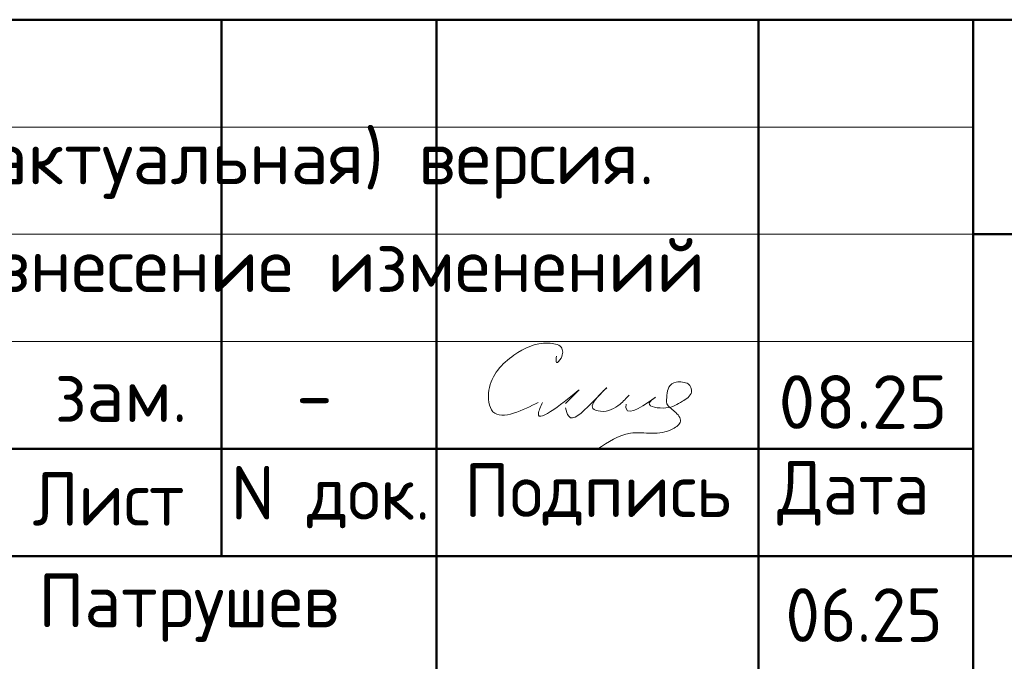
# Model space of a CAD drawing. Header units: millimetres. Extents: x 0 to 50400, y 0 to 35640.
# Tile 5 of 8: x 30071 to 35573, y 3613 to 7200. Entities that reach past the tile are written whole.
import ezdxf

# ---------------------------------------------------------------- set-up
doc = ezdxf.new("R2010")
doc.units = ezdxf.units.MM
doc.layers.add('Standard', color=7, linetype='Continuous', lineweight=25)
doc.styles.add('ISOCPEUR', font='txt')

msp = doc.modelspace()

# ---------------------------------------------------------------- linework, layer by layer
at = {"layer": 'Standard', "color": 7, "linetype": 'Continuous', "lineweight": 50, "transparency": 33554687}
for p, q in [((27600, 7200), (49800, 7200)), ((31200, 4200), (31200, 7200)), ((32400, 600), (32400, 7200)), ((34200, 600), (34200, 7200)), ((35400, 600), (35400, 7200)), ((35400, 6000), (49800, 6000)), ((27600, 4800), (35400, 4800)), ((27600, 4800), (35400, 4800)), ((27600, 4200), (35400, 4200)), ((27600, 4200), (35400, 4200)), ((35400, 4200), (49800, 4200))]:
    msp.add_line(p, q, dxfattribs=at)
at = {"layer": 'Standard', "color": 7, "linetype": 'Continuous', "lineweight": 13, "transparency": 33554687}
for p, q in [((27600, 6600), (35400, 6600)), ((27600, 6000), (35400, 6000)), ((27600, 5400), (35400, 5400))]:
    msp.add_line(p, q, dxfattribs=at)
at = {"layer": 'Standard', "color": 250, "linetype": 'Continuous', "lineweight": 18, "true_color": 0x2d2d2d, "transparency": 33554687}
for points, start_tangent, end_tangent in [([(33071, 5319.2), (33071, 5283.2), (33096.5, 5308.6), (33096.5, 5368.6), (33025.9, 5391.7), (32833.2, 5324.4), (32693.3, 5128.3), (32715.5, 5008.1), (32967.8, 5059.7)], (-0.002121, -0.014264), (0.012144, 0.006193)), ([(33623.2, 5089.1), (33589.3, 5055.2), (33682.7, 5029.7), (33774.2, 5066.9), (33825.1, 5117.8), (33807.5, 5163.6), (33775.5, 5173.7), (33739.5, 5173.7), (33698.9, 5145.4), (33688.2, 5100.4), (33688.2, 5052.4), (33730.7, 5010), (33763.6, 4954.9), (33721.2, 4912.5), (33603.5, 4888.2), (33483.5, 4888.2), (33301.6, 4800)], (-0.010143, -0.007596), (-0.008643, -0.005847)), ([(32991.8, 5059.7), (32969.7, 4997.6), (33197.2, 5130.3)], (-0.004545, -0.010871), (0.01343, 0.010823)), ([(33120.8, 5029.9), (33139, 4982.6), (33265.8, 5056.5), (33350.6, 5141.3), (33308.2, 5098.9), (33274.3, 5027.1), (33317.4, 5010.7), (33425.9, 5050.6), (33476.8, 5101.5)], (0.003, -0.011121), (0.006762, 0.007385)), ([(33476.8, 5101.5), (33474.3, 5098.8), (33437.2, 5060.6), (33412, 5039.7), (33389.6, 5025.8), (33368.5, 5016.7), (33347.9, 5011.7), (33327.2, 5010.2), (33306.3, 5012.2), (33289.6, 5016.8), (33279.6, 5022), (33274.4, 5026.9), (33271.7, 5032), (33270.8, 5038.1), (33272.1, 5046.6), (33277.5, 5059.1), (33290.3, 5078), (33317.9, 5109.2), (33350.7, 5141.4), (33351.8, 5142.2), (33351.8, 5142.2), (33351.8, 5142.2), (33351.8, 5142.2), (33351.8, 5142.2), (33351.2, 5141.5), (33297.3, 5087.6), (33221, 5013.5), (33192.9, 4990.3), (33175.2, 4979.5), (33163.3, 4975.1), (33154.8, 4974.3), (33148.3, 4975.7), (33142.6, 4979.1), (33137.1, 4985.1), (33130.8, 4997.5), (33120.8, 5029.9)], (-0.006753, -0.007375), (-0.00255, 0.009682)), ([(33197.2, 5130.3), (33120.8, 5053.9)], (-0.007071, -0.007071), (-0.007071, -0.007071)), ([(33459.8, 5050.6), (33459.8, 5026.6), (33623.2, 5089.1)], (-0.000563, -0.010819), (0.013445, 0.009544))]:
    msp.add_spline(points, degree=3, dxfattribs=dict(at, start_tangent=start_tangent, end_tangent=end_tangent))

# ---------------------------------------------------------------- texts
at = {"layer": 'Standard', "color": 7, "linetype": 'Continuous', "lineweight": 18, "transparency": 33554687, "insert": (19979.9, 6580), "char_height": 300, "width": 13865.25, "attachment_point": 1, "line_spacing_factor": 1.204819}
msp.add_mtext('\\A1;{\\fISOCPEUR|i0|b0;\\H300.000000;\\W1.000000;\\C7;В выделенной области представлена замененная ( актуальная) версия.}\\P{\\fISOCPEUR|i0|b0;\\H300.000000;\\W1.000000;\\C7;Содержание изменения см. в листе разрешения на внесение изменений}\\P', dxfattribs=at)
at = {"layer": 'Standard', "color": 7, "linetype": 'Continuous', "lineweight": 25, "transparency": 33554687, "char_height": 300, "style": 'ISOCPEUR'}
for s, insert, width, attachment_point in [('\\A1;{\\fISOCPEUR|i0|b0;\\H300.000000;\\W1.000000;\\C7;зам.}\\P', (30638.1, 5251.2), 904.091, 2), ('\\A1;{\\fISOCPEUR|i0|b0;\\H300.000000;\\W1.000000;\\C7;08.25}\\P', (34783.4, 5212.5), 1070.909, 2), ('\\A1;{\\fISOCPEUR|i0|b0;\\H300.000000;\\W1.000000;\\C7;-}\\P', (31718.1, 5251.2), 326.667, 2), ('\\W0.94;Лист', (30143, 4371.4), 1040.312, 7), ('\\W0.95;N док.', (31251, 4356.8), 1281.75, 7), ('\\W0.96;Подпись', (32555.3, 4371.4), 1613.136, 7), ('\\W0.94;Дата', (34305.2, 4371.4), 1161.283, 7), ('\\W0.97;Патрушев', (30175.3, 3721.5), 2004.223, 7), ('\\W0.94;06.25', (34350.1, 3721.5), 1070.015, 7)]:
    msp.add_mtext(s, dxfattribs=dict(at, insert=insert, width=width, attachment_point=attachment_point))

doc.saveas('drawing.dxf')
